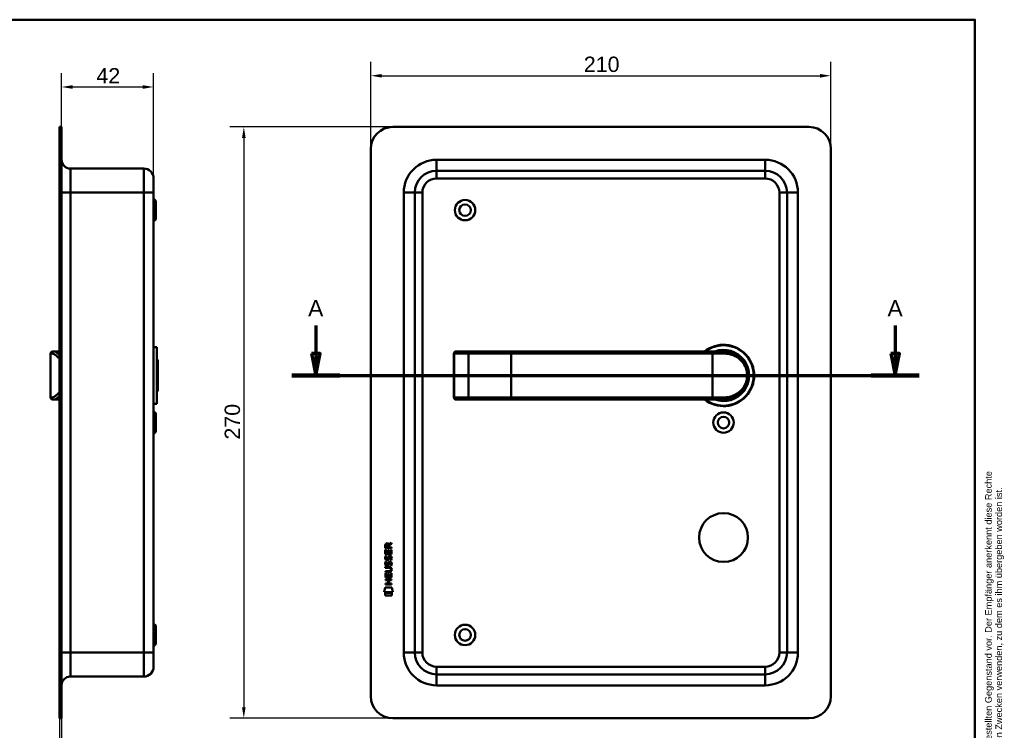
# Model space of a CAD drawing. Header units: millimetres. Extents: x 20 to 833, y 20 to 574.
# Tile 4 of 4: x 384 to 833, y 249 to 574. Entities that reach past the tile are written whole.
import ezdxf
from ezdxf.enums import TextEntityAlignment as Align

# ---------------------------------------------------------------- set-up
doc = ezdxf.new("R2010")
doc.units = ezdxf.units.MM
doc.header["$LTSCALE"] = 2
for name, color, linetype, lineweight in [('Bemaßungen(DIN)', 7, 'Continuous', 25), ('Schnittansichtslinien(DIN)', 7, 'Continuous', 70), ('Sichtbare Kanten(DIN)', 7, 'Continuous', 50), ('Sichtbare tangentiale Kanten(DIN)', 7, 'Continuous', 50), ('Skizziergeometrie(DIN)', 7, 'Continuous', 50), ('Skizzierlinie(DIN)', 7, 'Continuous', 25), ('Symbole(DIN)', 7, 'Continuous', 25)]:
    doc.layers.add(name, color=color, linetype=linetype, lineweight=lineweight)
doc.styles.add('Aktuell-DIN', font='arial.ttf')
doc.styles.add('Aktuell-DINGroßer Text', font='arial.ttf')
doc.styles.add('STANDARD-DIN~0', font='arial.ttf')
doc.styles.add('Textstil10', font='arial.ttf')
doc.styles.add('Textstil41', font='arial.ttf', dxfattribs={"width": 0.8})
doc.styles.add('Textstil83', font='arial.ttf', dxfattribs={"width": 0.8})
doc.dimstyles.new('CAD-LAN', dxfattribs={"dimscale": 2, "dimtxt": 3.5, "dimasz": 2.5, "dimexe": 3.175, "dimexo": 0, "dimgap": 0.8, "dimtad": 1, "dimrnd": 1e-08, "dimtxsty": 'STANDARD-DIN~0', "dimcen": 0.09, "dimdle": 10, "dimclrd": 250, "dimclre": 250, "dimclrt": 250, "dimadec": 0, "dimazin": 2, "dimtfac": 1, "dimtmove": 0, "dimatfit": 3, "dimfxl": 1, "dimtolj": 1, "dimtzin": 0, "dimlwd": 25, "dimlwe": 25, "dimarcsym": 0})

# ---------------------------------------------------------------- blocks, each defined once
blk = doc.blocks.new('Ränder Standardrahmen')
at = {"layer": 'Skizziergeometrie(DIN)', "flags": 128}
blk.add_lwpolyline([(10, 10), (10, 287), (410, 287), (410, 10), (10, 10)], dxfattribs=at)
blk = doc.blocks.new('Schriftfelder Heusser')
at = {"layer": 'Skizziergeometrie(DIN)'}
for p, q in [((101, 229.92), (101, 236.92)), ((101, 236.92), (291, 236.92)), ((111, 229.92), (111, 236.92)), ((123, 229.92), (123, 236.92)), ((232, 229.92), (232, 236.92)), ((256, 229.92), (256, 236.92)), ((291, 236.92), (291, 229.92)), ((101, 191.42), (101, 229.92)), ((101, 229.92), (291, 229.92)), ((111, 229.92), (111, 221.42)), ((123, 229.92), (123, 221.42)), ((232, 229.92), (232, 221.42)), ((256, 229.92), (256, 221.42)), ((291, 229.92), (291, 191.42)), ((101, 221.42), (291, 221.42)), ((150, 221.42), (150, 204.42)), ((198.85, 221.42), (198.85, 204.42)), ((216.35, 221.42), (216.35, 204.42)), ((238.35, 221.42), (238.35, 204.42)), ((278, 221.42), (278, 191.42)), ((278, 208.67), (291, 208.67)), ((101, 204.42), (291, 204.42)), ((142, 204.42), (142, 191.42)), ((236, 204.42), (236, 191.42)), ((278, 200.17), (291, 200.17)), ((291, 191.42), (101, 191.42))]:
    blk.add_line(p, q, dxfattribs=at)
at = {"layer": 'Skizzierlinie(DIN)'}
for p, q in [((113.5, 221.42), (113.5, 204.42)), ((118, 221.42), (118, 204.42)), ((162.35, 221.42), (162.35, 204.42)), ((166.85, 221.42), (166.85, 204.42)), ((113.5, 217.17), (150, 217.17)), ((162.35, 217.17), (278, 217.17)), ((113.5, 212.92), (150, 212.92)), ((162.35, 212.92), (278, 212.92)), ((113.5, 208.67), (150, 208.67)), ((162.35, 208.67), (278, 208.67))]:
    blk.add_line(p, q, dxfattribs=at)
for centre in [(115.75, 219.25), (164.6, 219.25), (115.75, 215.04), (164.6, 215.04), (115.75, 210.79), (164.6, 210.79), (115.75, 206.54), (164.6, 206.54)]:
    blk.add_circle(centre, 1.75, dxfattribs=at)
at = {"layer": 'Symbole(DIN)', "color": 7, "insert": (293.33, 191.7), "char_height": 1.5, "width": 182.3003, "attachment_point": 1, "rotation": 90, "line_spacing_factor": 0.944221, "style": 'Aktuell-DIN'}
blk.add_mtext('\\fArial|b0|i0;\\H1.5000;Die Schlossfabrik Heusser AG ist Eigentümerin dieses Dokumentes und behält sich alle Rechte an diesem und dem dargestellten Gegenstand vor. Der Empfänger anerkennt diese Rechte\\Pund wird das Dokument nicht ohne schriftliche Ermächtigung der Eigentümerin Dritten zugänglich machen oder zu anderen Zwecken verwenden, zu dem es ihm übergeben worden ist.\\P ', dxfattribs=at)
at = {"layer": 'Symbole(DIN)', "color": 179, "true_color": 0x262659, "style": 'Aktuell-DIN'}
for s, insert, char_height, attachment_point in [('B-Nummer', (234.74, 225.62), 2.489, 4), ('Material', (265.02, 225.62), 2.489, 5), ('Pos.', (106, 227), 2.489, 2), ('Menge', (117, 227), 2.489, 2), ('Benennung', (125.81, 225.38), 2.489, 4), ('\\fArial|b0|i0;Gezeichnet', (200.05, 219.23), 2, 4), ('\\fArial|b0|i0;a', (115.81, 219.53), 2, 5), ('\\fArial|b0|i0;e', (164.54, 219.53), 2, 5), ('\\fArial|b0|i0;b', (115.75, 215), 2, 5), ('\\fArial|b0|i0;f', (164.55, 215.06), 2, 5), ('\\fArial|b0|i0;Freigegeben', (199.92, 216), 2, 1), ('\\fArial|b0|i0;c', (115.75, 211.01), 2, 5), ('\\fArial|b0|i0;g', (164.63, 211.05), 2, 5), ('\\fArial|b0|i0;Projekt', (200, 211.98), 2, 1), ('\\fArial|b0|i0;d', (115.76, 206.55), 2, 5), ('\\fArial|b0|i0;h', (164.55, 206.57), 2, 5), ('\\fArial|b0|i0;CAD-Nr.', (200, 207.5), 2, 1), ('\\fArial|b0|i0;\\H2.0000;Massstab', (284.39, 206.37), 2, 5), ('\\fArial|b0|i0;\\H2.0000;Baugruppe', (143.1, 203.73), 2, 1), ('\\fArial|b0|i0;Zeichnungs-Nr.', (237, 203.5), 2, 1), ('\\fArial|b0|i0;\\H2.5000;4853 Murgenthal', (113.33, 192.46), 2.5, 7)]:
    blk.add_mtext(s, dxfattribs=dict(at, insert=insert, char_height=char_height, attachment_point=attachment_point))
at = {"layer": 'Symbole(DIN)', "color": 179, "true_color": 0x262659, "attachment_point": 5, "style": 'Aktuell-DIN'}
for s, insert, char_height, width in [('Änd.', (107.21, 213), 2.489, 12.3494), ('Änd.', (156.12, 212.76), 2.489, 12.3494), ('\\fArial|b0|i0;Änderung', (284.51, 202.33), 2, 12.1143)]:
    blk.add_mtext(s, dxfattribs=dict(at, insert=insert, char_height=char_height, width=width))
at = {"layer": 'Symbole(DIN)', "color": 7, "insert": (143.1, 196.62), "char_height": 4.5, "width": 90.18, "attachment_point": 4, "style": 'Aktuell-DIN'}
blk.add_mtext('\\fArial|b0|i0;\\W0.90;\\H4.5000;Heusser-Muschel Serie 6  EN179', dxfattribs=at)
at = {"layer": 'Symbole(DIN)', "color": 179, "true_color": 0x262659, "style": 'Textstil10'}
blk.add_attdef('ERSTELLUNGSDATUM_001', (217.04, 218.29), '', height=2, dxfattribs=at)
at = {"layer": 'Symbole(DIN)', "color": 179, "true_color": 0x262659}
for tag, height, style, p in [('AUTOR', 2.49, 'Aktuell-DIN', (240.03, 219.26)), ('KONTROLLDATUM', 2, 'Textstil10', (217.42, 215.04)), ('KONTROLLIERT_VON', 2, 'Textstil10', (239.98, 215.05))]:
    blk.add_attdef(tag, text='', height=height, dxfattribs=dict(at, style=style)).set_placement(p, align=Align.MIDDLE_LEFT)
at = {"layer": 'Symbole(DIN)', "color": 7, "style": 'Textstil83', "width": 0.8}
blk.add_attdef('Anfänglicher_Ansichtsmaßstab_001', (281.57, 213.34), '', height=2.3, dxfattribs=at)
at = {"layer": 'Symbole(DIN)', "color": 179, "true_color": 0x262659, "style": 'Textstil10'}
blk.add_attdef('PROJEKT', text='', height=2, dxfattribs=at).set_placement((217.77, 209.72), align=Align.BOTTOM_LEFT)
at = {"layer": 'Symbole(DIN)', "color": 7, "style": 'Textstil41', "width": 0.8}
blk.add_attdef('STATUS', text='', height=5, dxfattribs=at).set_placement((284.53, 195.86), align=Align.MIDDLE_CENTER)
blk = doc.blocks.new('*D19')
at = {"layer": 'Bemaßungen(DIN)', "color": 250, "linetype": 'Continuous', "lineweight": 25, "true_color": 0x3f3f3f, "transparency": 16777216}
for p, q in [((403.02, 525.02), (403.02, 549.62)), ((445.02, 501.52), (445.02, 549.62)), ((408.02, 543.27), (440.02, 543.27))]:
    blk.add_line(p, q, dxfattribs=at)
at = {"layer": 'Bemaßungen(DIN)', "color": 250, "linetype": 'Continuous', "true_color": 0x3f3f3f, "transparency": 16777216}
for points in [[(408.02, 544.1), (408.02, 542.43), (403.02, 543.27)], [(440.02, 544.1), (440.02, 542.43), (445.02, 543.27)]]:
    blk.add_solid(points, dxfattribs=at)
at = {"layer": 'Defpoints', "color": 0, "linetype": 'Continuous', "transparency": 16777216}
for p in [(445.02, 543.27), (403.02, 525.02), (445.02, 501.52)]:
    blk.add_point(p, dxfattribs=at)
at = {"layer": 'Bemaßungen(DIN)', "color": 250, "linetype": 'Continuous', "lineweight": 25, "true_color": 0x3f3f3f, "transparency": 16777216, "insert": (418.9, 551.9), "char_height": 7, "attachment_point": 1, "style": 'STANDARD-DIN~0'}
blk.add_mtext('\\A1;42', dxfattribs=at)
blk = doc.blocks.new('*D20')
at = {"layer": 'Bemaßungen(DIN)', "color": 250, "linetype": 'Continuous', "lineweight": 25, "true_color": 0x3f3f3f, "transparency": 16777216}
for p, q in [((402.02, 255.02), (402.02, 216.67)), ((403.02, 255.02), (403.02, 216.67)), ((397.02, 223.02), (392.02, 223.02)), ((403.02, 223.02), (402.02, 223.02)), ((408.02, 223.02), (413.02, 223.02))]:
    blk.add_line(p, q, dxfattribs=at)
at = {"layer": 'Bemaßungen(DIN)', "color": 250, "linetype": 'Continuous', "true_color": 0x3f3f3f, "transparency": 16777216}
for points in [[(397.02, 223.86), (397.02, 222.19), (402.02, 223.02)], [(408.02, 223.86), (408.02, 222.19), (403.02, 223.02)]]:
    blk.add_solid(points, dxfattribs=at)
at = {"layer": 'Defpoints', "color": 0, "linetype": 'Continuous', "transparency": 16777216}
for p in [(402.02, 255.02), (403.02, 255.02), (402.02, 223.02)]:
    blk.add_point(p, dxfattribs=at)
at = {"layer": 'Bemaßungen(DIN)', "color": 250, "linetype": 'Continuous', "lineweight": 25, "true_color": 0x3f3f3f, "transparency": 16777216, "insert": (401.23, 231.65), "char_height": 7, "attachment_point": 1, "style": 'STANDARD-DIN~0'}
blk.add_mtext('\\A1;1', dxfattribs=at)
blk = doc.blocks.new('*D21')
at = {"layer": 'Bemaßungen(DIN)', "color": 250, "linetype": 'Continuous', "lineweight": 25, "true_color": 0x3f3f3f, "transparency": 16777216}
for p, q in [((544.21, 515.02), (544.21, 554.74)), ((754.21, 515.02), (754.21, 554.74)), ((549.21, 548.39), (749.21, 548.39))]:
    blk.add_line(p, q, dxfattribs=at)
at = {"layer": 'Bemaßungen(DIN)', "color": 250, "linetype": 'Continuous', "true_color": 0x3f3f3f, "transparency": 16777216}
for points in [[(549.21, 549.22), (549.21, 547.55), (544.21, 548.39)], [(749.21, 549.22), (749.21, 547.55), (754.21, 548.39)]]:
    blk.add_solid(points, dxfattribs=at)
at = {"layer": 'Defpoints', "color": 0, "linetype": 'Continuous', "transparency": 16777216}
for p in [(754.21, 548.39), (544.21, 515.02), (754.21, 515.02)]:
    blk.add_point(p, dxfattribs=at)
at = {"layer": 'Bemaßungen(DIN)', "color": 250, "linetype": 'Continuous', "lineweight": 25, "true_color": 0x3f3f3f, "transparency": 16777216, "insert": (641.43, 557.13), "char_height": 7, "attachment_point": 1, "style": 'STANDARD-DIN~0'}
blk.add_mtext('\\A1;210', dxfattribs=at)
blk = doc.blocks.new('*D22')
at = {"layer": 'Bemaßungen(DIN)', "color": 250, "linetype": 'Continuous', "lineweight": 25, "true_color": 0x3f3f3f, "transparency": 16777216}
for p, q in [((554.21, 525.02), (479.86, 525.02)), ((486.21, 520.02), (486.21, 260.02)), ((554.21, 255.02), (479.86, 255.02))]:
    blk.add_line(p, q, dxfattribs=at)
at = {"layer": 'Bemaßungen(DIN)', "color": 250, "linetype": 'Continuous', "true_color": 0x3f3f3f, "transparency": 16777216}
for points in [[(485.38, 520.02), (487.05, 520.02), (486.21, 525.02)], [(485.38, 260.02), (487.05, 260.02), (486.21, 255.02)]]:
    blk.add_solid(points, dxfattribs=at)
at = {"layer": 'Defpoints', "color": 0, "linetype": 'Continuous', "transparency": 16777216}
for p in [(554.21, 525.02), (486.21, 255.02), (554.21, 255.02)]:
    blk.add_point(p, dxfattribs=at)
at = {"layer": 'Bemaßungen(DIN)', "color": 250, "linetype": 'Continuous', "lineweight": 25, "true_color": 0x3f3f3f, "transparency": 16777216, "insert": (477.46, 382.24), "char_height": 7, "attachment_point": 1, "rotation": 90, "style": 'STANDARD-DIN~0'}
blk.add_mtext('\\A1;270', dxfattribs=at)
blk = doc.blocks.new('2DTransSchnitt0')
at = {"layer": 'Schnittansichtslinien(DIN)', "linetype": 'Continuous'}
for p, q in [((259.54, 217.16), (259.54, 210.76)), ((391.79, 217.16), (391.79, 210.76)), ((258.54, 210.76), (259.54, 205.76)), ((260.54, 210.76), (258.54, 210.76)), ((259.54, 210.76), (259.54, 205.76)), ((259.54, 205.76), (260.54, 210.76)), ((390.79, 210.76), (391.79, 205.76)), ((392.79, 210.76), (390.79, 210.76)), ((391.79, 210.76), (391.79, 205.76)), ((391.79, 205.76), (392.79, 210.76)), ((254.07, 205.76), (397.26, 205.76))]:
    blk.add_line(p, q, dxfattribs=at)
at = {"layer": 'Schnittansichtslinien(DIN)', "linetype": 'Continuous', "lineweight": 140}
for p, q in [((254.07, 205.76), (265, 205.76)), ((386.33, 205.76), (397.26, 205.76))]:
    blk.add_line(p, q, dxfattribs=at)
at = {"layer": 'Schnittansichtslinien(DIN)', "linetype": 'Continuous', "flags": 128}
for points in [[(258.54, 210.76), (259.54, 205.76), (260.54, 210.76), (258.54, 210.76)], [(390.79, 210.76), (391.79, 205.76), (392.79, 210.76), (390.79, 210.76)]]:
    blk.add_lwpolyline(points, dxfattribs=at)
at = {"layer": 'Schnittansichtslinien(DIN)'}
for points in [[(258.54, 210.76), (259.54, 205.76), (260.54, 210.76), (258.54, 210.76)], [(390.79, 210.76), (391.79, 205.76), (392.79, 210.76), (390.79, 210.76)]]:
    blk.add_solid(points, dxfattribs=at)
at = {"layer": 'Schnittansichtslinien(DIN)', "char_height": 3.73, "attachment_point": 7, "style": 'Aktuell-DINGroßer Text'}
for insert in [(257.78, 219.26), (390.04, 219.26)]:
    blk.add_mtext('A', dxfattribs=dict(at, insert=insert))

msp = doc.modelspace()

# ---------------------------------------------------------------- linework, layer by layer
at = {"layer": 'Sichtbare Kanten(DIN)'}
for p, q in [((403.022, 525.025), (402.022, 525.025)), ((402.022, 515.025), (402.022, 525.025)), ((403.022, 525.025), (403.022, 515.025)), ((744.213, 525.025), (554.213, 525.025)), ((402.022, 265.025), (402.022, 515.025)), ((403.022, 265.025), (403.022, 515.025)), ((544.213, 515.025), (544.213, 265.025)), ((754.213, 265.025), (754.213, 515.025)), ((407.022, 506.025), (440.522, 506.025)), ((724.213, 505.025), (574.213, 505.025)), ((445.022, 501.525), (445.022, 495.025)), ((445.022, 285.025), (445.022, 495.025)), ((564.213, 495.025), (564.213, 285.025)), ((734.213, 285.025), (734.213, 495.025)), ((446.022, 491.275), (445.022, 492.275)), ((446.022, 491.275), (446.022, 482.775)), ((446.022, 482.775), (445.022, 481.775)), ((446.522, 424.525), (445.022, 424.525)), ((446.522, 398.525), (446.522, 424.525)), ((398.022, 421.525), (398.022, 401.525)), ((399.022, 422.525), (399.691, 422.525)), ((402.022, 422.525), (399.691, 422.525)), ((447.022, 418.525), (446.522, 419.025)), ((447.022, 418.525), (447.022, 404.525)), ((582.163, 421.525), (582.163, 401.525)), ((583.163, 422.525), (583.182, 422.525)), ((589.735, 422.525), (583.182, 422.525)), ((589.652, 422.521), (589.652, 422.521)), ((608.213, 422.525), (589.735, 422.525)), ((700.213, 422.525), (608.213, 422.525)), ((700.213, 422.525), (705.213, 422.525)), ((399.691, 400.525), (399.022, 400.525)), ((402.022, 400.525), (399.691, 400.525)), ((447.022, 404.525), (446.522, 404.025)), ((583.182, 400.525), (583.163, 400.525)), ((583.182, 400.525), (589.735, 400.525)), ((589.735, 400.525), (608.213, 400.525)), ((608.213, 400.525), (700.213, 400.525)), ((705.213, 400.525), (700.213, 400.525)), ((705.83, 400.542), (705.83, 400.542)), ((446.522, 398.525), (445.022, 398.525)), ((446.022, 394.275), (445.022, 395.275)), ((446.022, 394.275), (446.022, 385.775)), ((446.022, 385.775), (445.022, 384.775)), ((550.812, 332.661), (550.812, 333.974)), ((553.67, 332.663), (550.812, 332.661)), ((551.16, 333.931), (551.161, 333.043)), ((551.161, 333.043), (552.179, 333.043)), ((552.179, 333.043), (552.178, 333.932)), ((552.474, 334.293), (553.668, 335.085)), ((553.669, 334.651), (552.528, 333.894)), ((552.528, 333.894), (552.528, 333.044)), ((552.528, 333.044), (553.67, 333.045)), ((553.668, 335.085), (553.669, 334.651)), ((553.67, 333.045), (553.67, 332.663)), ((550.814, 329.931), (550.812, 331.935)), ((550.812, 331.935), (551.161, 331.935)), ((553.672, 329.933), (550.814, 329.931)), ((550.987, 329.157), (551.326, 329.057)), ((551.161, 331.935), (551.162, 330.308)), ((551.162, 330.308), (552.057, 330.309)), ((552.057, 330.309), (552.055, 331.756)), ((552.055, 331.756), (552.404, 331.756)), ((552.404, 331.756), (552.405, 330.309)), ((552.405, 330.309), (553.324, 330.31)), ((552.916, 328.857), (552.904, 328.857)), ((553.324, 330.31), (553.322, 331.957)), ((553.322, 331.957), (553.671, 331.957)), ((553.671, 331.957), (553.672, 329.933)), ((550.818, 324.08), (552.464, 324.081)), ((550.819, 323.703), (550.818, 324.08)), ((552.488, 323.704), (550.819, 323.703)), ((550.989, 326.611), (551.328, 326.511)), ((551.185, 327.826), (551.193, 327.808)), ((551.187, 325.279), (551.195, 325.262)), ((551.869, 327.729), (551.88, 327.746)), ((551.871, 325.183), (551.882, 325.199)), ((552.918, 326.31), (552.906, 326.31)), ((550.82, 322.145), (552.49, 322.147)), ((550.82, 321.768), (550.82, 322.145)), ((552.466, 321.77), (550.82, 321.768)), ((550.822, 319.193), (550.821, 321.197)), ((550.821, 321.197), (551.169, 321.197)), ((553.681, 319.195), (550.822, 319.193)), ((551.169, 321.197), (551.171, 319.57)), ((551.171, 319.57), (552.065, 319.571)), ((552.065, 319.571), (552.064, 321.018)), ((552.064, 321.018), (552.412, 321.018)), ((552.412, 321.018), (552.414, 319.571)), ((552.414, 319.571), (553.332, 319.572)), ((553.331, 321.219), (553.679, 321.219)), ((553.332, 319.572), (553.331, 321.219)), ((553.37, 322.921), (553.37, 322.93)), ((553.679, 321.219), (553.681, 319.195)), ((550.822, 318.4), (553.68, 318.402)), ((550.822, 318.022), (550.822, 318.4)), ((552.065, 318.023), (550.822, 318.022)), ((550.823, 316.465), (552.066, 316.466)), ((550.824, 316.088), (550.823, 316.465)), ((553.682, 316.09), (550.824, 316.088)), ((552.066, 316.466), (552.065, 318.023)), ((553.681, 318.025), (552.421, 318.024)), ((552.421, 318.024), (552.423, 316.466)), ((552.423, 316.466), (553.682, 316.467)), ((553.68, 318.402), (553.681, 318.025)), ((553.682, 316.467), (553.682, 316.09)), ((550.298, 312.51), (550.754, 314.643)), ((554.213, 312.513), (550.298, 312.51)), ((550.754, 314.643), (553.76, 314.646)), ((550.758, 312.225), (553.755, 312.227)), ((550.759, 311.083), (550.758, 312.225)), ((553.756, 311.085), (550.759, 311.083)), ((553.755, 312.227), (553.756, 311.085)), ((553.76, 314.646), (554.213, 312.513)), ((446.022, 297.275), (445.022, 298.275)), ((446.022, 297.275), (446.022, 288.775)), ((446.022, 288.775), (445.022, 287.775)), ((445.022, 285.025), (445.022, 278.525)), ((574.213, 275.025), (724.213, 275.025)), ((407.022, 274.025), (440.522, 274.025)), ((402.022, 255.025), (402.022, 265.025)), ((403.022, 265.025), (403.022, 255.025)), ((402.022, 255.025), (403.022, 255.025)), ((554.213, 255.025), (744.213, 255.025))]:
    msp.add_line(p, q, dxfattribs=at)
for centre, radius in [((587.213, 487.025), 4.65), ((587.213, 487.025), 2.65), ((705.213, 390.025), 4.65), ((705.213, 390.025), 2.65), ((705.213, 337.525), 11.15), ((587.213, 293.025), 4.65), ((587.213, 293.025), 2.65)]:
    msp.add_circle(centre, radius, dxfattribs=at)
for centre, radius, start, end in [((554.213, 515.025), 10, 90, 180), ((744.213, 515.025), 10, 0, 90), ((407.022, 510.025), 4, 180, 270), ((440.522, 501.525), 4.5, 0, 90), ((574.213, 495.025), 10, 90, 180), ((724.213, 495.025), 10, 0, 90), ((705.213, 411.525), 14, 231.78679, 128.21321), ((705.213, 411.525), 13.8, 232.8542, 127.1458), ((705.213, 411.525), 11.7, 250.08028, 109.91972), ((705.213, 411.525), 11.6, 251.49137, 108.50863), ((705.213, 411.525), 11.5, 253.04257, 106.95743), ((705.213, 411.525), 11.3, 256.76803, 103.23197), ((399.022, 421.525), 1, 90, 180), ((583.163, 421.525), 1, 90, 180), ((399.022, 401.525), 1, 180, 270), ((583.163, 401.525), 1, 180, 270), ((707.445, 401.417), 0.85, 240.65251, 240.67321), ((717.534, 398.827), 8.676, 163.59751, 163.59762), ((574.213, 285.025), 10, 180, 270), ((724.213, 285.025), 10, 270, 0), ((440.522, 278.525), 4.5, 270, 0), ((407.022, 270.025), 4, 90, 180), ((554.213, 265.025), 10, 180, 270), ((744.213, 265.025), 10, 270, 0)]:
    msp.add_arc(centre, radius, start, end, dxfattribs=at)
for centre, major_axis, ratio, start_param, end_param in [((552.34, 333.16), (-0.979, 1.273), 0.5180415, 5.9043613, 6.8771057), ((550.947, 333.077), (1.239, 1.642), 0.5994938, 5.878165, 6.7089725), ((552.259, 327.169), (-0.837, -1.644), 0.4591024, 2.8345951, 3.3559829), ((552.446, 330.938), (-1.098, -3.298), 0.2312948, 5.9540546, 6.015014), ((552.534, 328.639), (-1.186, -3.542), 0.2215161, 5.9678979, 6.0270389), ((551.929, 328.621), (-0.573, -1.005), 0.5438409, 5.8950231, 6.3553168), ((551.939, 326.083), (-0.581, -1.013), 0.541605, 5.8985019, 6.3563332), ((551.811, 327.753), (-0.098, -0.14), 0.3641716, 1.3429, 1.6509781), ((551.813, 325.207), (-0.098, -0.14), 0.3641716, 1.3429, 1.6509781), ((548.65, 319.401), (4.807, 4.32), 0.3742661, 5.9599282, 6.6783921), ((552.262, 324.625), (-0.835, -1.642), 0.4594521, 2.8344186, 3.3561114), ((548.643, 326.446), (4.815, -4.315), 0.3742014, 5.888113, 6.6064523), ((529.905, 342.72), (23.299, -20.324), 0.1371339, 6.127502, 6.402435)]:
    msp.add_ellipse(centre, major_axis=major_axis, ratio=ratio, start_param=start_param, end_param=end_param, dxfattribs=at)
for points, knots in [([(705.213, 400.525), (706.079, 400.525), (707.793, 400.732), (710.877, 401.858), (713.947, 404.322), (715.863, 407.924), (716.329, 411.515), (716.045, 413.752), (715.539, 415.384), (714.875, 416.891), (713.348, 419.21), (710.877, 421.191), (707.791, 422.318), (706.079, 422.525), (705.213, 422.525)], [-3.4261334, -3.4261334, -3.4261334, -3.4261334, -3.1814096, -2.9366858, -2.4472382, -1.9577905, -1.7130667, -1.4683429, -1.345981, -1.2236191, -0.9788953, -0.4894476, -0.2447238, 0, 0, 0, 0]), ([(553.37, 322.93), (553.37, 322.977), (553.367, 323.024), (553.351, 323.159), (553.328, 323.247), (553.253, 323.397), (553.207, 323.459), (553.087, 323.564), (553.016, 323.604), (552.799, 323.687), (552.639, 323.705), (552.488, 323.704)], [0, 0, 0, 0, 0.01400423, 0.01400423, 0.0408947, 0.0408947, 0.06439039, 0.06439039, 0.08887549, 0.08887549, 0.13413559, 0.13413559, 0.13413559, 0.13413559])]:
    msp.add_open_spline(points, degree=3, knots=knots, dxfattribs=at)
for points in [[(550.812, 333.974), (550.825, 334.416), (551.057, 334.878), (551.669, 334.879)], [(552.178, 333.932), (552.178, 334.205), (552.09, 334.53), (551.675, 334.53)], [(550.866, 327.678), (550.775, 327.919), (550.745, 328.152), (550.787, 328.481)], [(550.787, 328.481), (550.804, 328.62), (550.845, 328.827), (550.916, 329)], [(550.916, 329), (550.935, 329.049), (550.987, 329.157), (550.987, 329.157)], [(551.171, 328.593), (551.108, 328.34), (551.102, 328.116), (551.161, 327.9)], [(551.326, 329.057), (551.326, 329.057), (551.206, 328.73), (551.171, 328.593)], [(551.88, 327.746), (551.949, 327.856), (552.005, 328.019), (552.06, 328.265)], [(552.06, 328.265), (552.143, 328.633), (552.245, 328.844), (552.386, 329.012)], [(552.386, 329.012), (552.479, 329.122), (552.609, 329.195), (552.789, 329.219)], [(552.448, 328.313), (552.44, 328.283), (552.4, 328.117), (552.399, 328.115)], [(552.633, 328.739), (552.563, 328.65), (552.502, 328.512), (552.448, 328.313)], [(552.904, 328.857), (552.782, 328.857), (552.707, 328.824), (552.633, 328.739)], [(552.789, 329.219), (553.076, 329.258), (553.359, 329.158), (553.553, 328.842)], [(553.323, 327.814), (553.392, 328.147), (553.391, 328.423), (553.285, 328.62)], [(553.553, 328.842), (553.663, 328.661), (553.718, 328.442), (553.718, 328.173)], [(553.718, 328.173), (553.718, 328.088), (553.711, 328.002), (553.703, 327.907)], [(550.868, 325.132), (550.777, 325.372), (550.747, 325.606), (550.789, 325.934)], [(550.789, 325.934), (550.806, 326.073), (550.847, 326.28), (550.918, 326.453)], [(551.426, 327.219), (551.202, 327.251), (550.972, 327.396), (550.866, 327.678)], [(551.428, 324.672), (551.204, 324.705), (550.974, 324.85), (550.868, 325.132)], [(550.918, 326.453), (550.938, 326.503), (550.989, 326.61), (550.989, 326.611)], [(551.173, 326.046), (551.11, 325.793), (551.104, 325.569), (551.163, 325.353)], [(551.328, 326.511), (551.328, 326.511), (551.208, 326.184), (551.173, 326.046)], [(551.398, 327.596), (551.545, 327.536), (551.733, 327.572), (551.838, 327.687)], [(551.4, 325.049), (551.547, 324.99), (551.735, 325.026), (551.84, 325.141)], [(551.58, 327.206), (551.48, 327.207), (551.459, 327.214), (551.426, 327.219)], [(551.582, 324.66), (551.482, 324.661), (551.461, 324.667), (551.428, 324.672)], [(552.208, 327.572), (552.093, 327.362), (551.898, 327.203), (551.58, 327.206)], [(552.21, 325.025), (552.095, 324.815), (551.9, 324.656), (551.582, 324.66)], [(551.882, 325.199), (551.951, 325.309), (552.007, 325.473), (552.062, 325.718)], [(552.062, 325.718), (552.145, 326.086), (552.247, 326.297), (552.388, 326.465)], [(552.399, 328.115), (552.345, 327.875), (552.283, 327.71), (552.208, 327.572)], [(552.402, 325.568), (552.347, 325.328), (552.285, 325.163), (552.21, 325.025)], [(552.388, 326.465), (552.481, 326.576), (552.611, 326.648), (552.791, 326.672)], [(552.45, 325.767), (552.442, 325.737), (552.402, 325.57), (552.402, 325.568)], [(552.635, 326.192), (552.565, 326.103), (552.504, 325.965), (552.45, 325.767)], [(552.906, 326.31), (552.784, 326.31), (552.709, 326.277), (552.635, 326.192)], [(552.791, 326.672), (553.078, 326.711), (553.361, 326.611), (553.555, 326.295)], [(553.11, 327.275), (553.11, 327.275), (553.265, 327.529), (553.323, 327.814)], [(553.479, 327.188), (553.459, 327.193), (553.111, 327.275), (553.11, 327.275)], [(553.112, 324.728), (553.113, 324.728), (553.267, 324.982), (553.325, 325.267)], [(553.481, 324.642), (553.461, 324.647), (553.113, 324.728), (553.112, 324.728)], [(553.325, 325.267), (553.394, 325.6), (553.393, 325.876), (553.287, 326.073)], [(553.703, 327.907), (553.673, 327.576), (553.516, 327.246), (553.479, 327.188)], [(553.705, 325.361), (553.675, 325.03), (553.518, 324.7), (553.481, 324.642)], [(553.555, 326.295), (553.665, 326.115), (553.72, 325.896), (553.72, 325.626)], [(553.72, 325.626), (553.72, 325.541), (553.713, 325.456), (553.705, 325.361)]]:
    msp.add_open_spline(points, degree=3, dxfattribs=at)
at = {"layer": 'Sichtbare tangentiale Kanten(DIN)'}
for p, q in [((402.022, 515.025), (403.022, 515.025)), ((574.213, 510.025), (574.213, 505.025)), ((574.213, 510.025), (724.213, 510.025)), ((724.213, 505.025), (724.213, 510.025)), ((407.022, 506.025), (407.022, 495.025)), ((440.522, 495.025), (440.522, 506.025)), ((574.213, 501.525), (574.213, 505.025)), ((724.213, 505.025), (724.213, 501.525)), ((724.213, 501.525), (574.213, 501.525)), ((407.022, 495.025), (403.022, 495.025)), ((407.022, 495.025), (440.522, 495.025)), ((407.022, 285.025), (407.022, 495.025)), ((440.522, 495.025), (440.522, 285.025)), ((440.522, 495.025), (445.022, 495.025)), ((559.213, 495.025), (564.213, 495.025)), ((559.213, 285.025), (559.213, 495.025)), ((567.713, 495.025), (564.213, 495.025)), ((567.713, 495.025), (567.713, 285.025)), ((730.713, 495.025), (734.213, 495.025)), ((730.713, 285.025), (730.713, 495.025)), ((739.213, 495.025), (734.213, 495.025)), ((739.213, 495.025), (739.213, 285.025)), ((398.727, 421.525), (398.022, 421.525)), ((582.221, 421.525), (582.163, 421.525)), ((582.221, 401.525), (582.221, 421.525)), ((582.221, 421.525), (588.774, 421.525)), ((588.774, 421.525), (608.213, 421.525)), ((588.774, 401.525), (588.774, 421.525)), ((608.213, 422.525), (608.213, 421.525)), ((608.213, 421.525), (608.213, 401.525)), ((608.213, 421.525), (700.213, 421.525)), ((700.213, 422.525), (700.213, 421.525)), ((700.213, 421.525), (700.213, 401.525)), ((705.476, 421.525), (700.213, 421.525)), ((715.649, 415.003), (715.648, 415.002)), ((398.022, 401.525), (398.727, 401.525)), ((582.163, 401.525), (582.221, 401.525)), ((588.774, 401.525), (582.221, 401.525)), ((608.213, 401.525), (588.774, 401.525)), ((700.213, 401.525), (608.213, 401.525)), ((608.213, 400.525), (608.213, 401.525)), ((700.213, 401.525), (705.476, 401.525)), ((700.213, 400.525), (700.213, 401.525)), ((407.022, 285.025), (403.022, 285.025)), ((407.022, 285.025), (440.522, 285.025)), ((407.022, 285.025), (407.022, 274.025)), ((440.522, 274.025), (440.522, 285.025)), ((440.522, 285.025), (445.022, 285.025)), ((559.213, 285.025), (564.213, 285.025)), ((567.713, 285.025), (564.213, 285.025)), ((730.713, 285.025), (734.213, 285.025)), ((739.213, 285.025), (734.213, 285.025)), ((574.213, 278.525), (724.213, 278.525)), ((574.213, 278.525), (574.213, 275.025)), ((574.213, 270.025), (574.213, 275.025)), ((724.213, 278.525), (724.213, 275.025)), ((724.213, 270.025), (724.213, 275.025)), ((724.213, 270.025), (574.213, 270.025)), ((403.022, 265.025), (402.022, 265.025))]:
    msp.add_line(p, q, dxfattribs=at)
for centre, radius, start, end in [((574.213, 495.025), 15, 90, 180), ((724.213, 495.025), 15, 0, 90), ((574.213, 495.025), 6.5, 90, 180), ((724.213, 495.025), 6.5, 0, 90), ((574.213, 285.025), 15, 180, 270), ((574.213, 285.025), 6.5, 180, 270), ((724.213, 285.025), 6.5, 270, 0), ((724.213, 285.025), 15, 270, 0)]:
    msp.add_arc(centre, radius, start, end, dxfattribs=at)
for centre, major_axis, ratio, start_param, end_param in [((399.691, 421.525), (0, 1), 0.9647528, 0, 1.5707963), ((583.182, 421.525), (0, 1), 0.9612617, 0, 1.5707963), ((589.735, 421.525), (0, 1), 0.9612617, 0, 1.5707963), ((705.213, 421.525), (0, 1), 0.2631579, 4.712389, 6.2831853), ((399.691, 401.525), (0, -1), 0.9647528, 4.712389, 6.2831853), ((583.182, 401.525), (0, -1), 0.9612617, 4.712389, 6.2831853), ((589.735, 401.525), (0, -1), 0.9612617, 4.712389, 6.2831853), ((705.213, 401.525), (0, -1), 0.2631579, 0, 1.5707963)]:
    msp.add_ellipse(centre, major_axis=major_axis, ratio=ratio, start_param=start_param, end_param=end_param, dxfattribs=at)
for points, knots in [([(398.727, 421.525), (398.953, 421.525), (399.235, 421.431), (399.559, 421.256), (399.883, 421.081), (400.249, 420.825), (400.642, 420.504), (401.076, 420.149), (401.545, 419.714), (402.022, 419.21)], [0, 0, 0, 0, 0.24472382, 0.24472382, 0.24472382, 0.48944763, 0.48944763, 0.48944763, 0.76037669, 0.76037669, 0.76037669, 0.76037669]), ([(402.022, 420.89), (401.847, 421.074), (401.292, 421.63), (400.443, 422.318), (399.906, 422.525), (399.691, 422.525)], [-0.59814386, -0.59814386, -0.59814386, -0.59814386, -0.48944763, -0.24472382, 0, 0, 0, 0]), ([(705.476, 421.525), (706.304, 421.525), (707.124, 421.431), (707.903, 421.256), (708.681, 421.081), (709.419, 420.825), (710.109, 420.504), (711.488, 419.862), (712.67, 418.962), (713.62, 417.859), (714.096, 417.307), (714.513, 416.705), (714.864, 416.047), (715.04, 415.718), (715.198, 415.376), (715.338, 415.019), (715.478, 414.662), (715.599, 414.292), (715.698, 413.909), (715.896, 413.143), (716.005, 412.33), (716.004, 411.515), (716.002, 410.7), (715.89, 409.884), (715.694, 409.121), (715.302, 407.597), (714.568, 406.287), (713.612, 405.184), (712.656, 404.081), (711.484, 403.185), (710.108, 402.545), (709.421, 402.225), (708.683, 401.969), (707.904, 401.794), (707.125, 401.619), (706.304, 401.525), (705.476, 401.525)], [0, 0, 0, 0, 0.2447238, 0.2447238, 0.2447238, 0.4894476, 0.4894476, 0.4894476, 0.9788953, 0.9788953, 0.9788953, 1.2236191, 1.2236191, 1.2236191, 1.345981, 1.345981, 1.345981, 1.4683429, 1.4683429, 1.4683429, 1.7130667, 1.7130667, 1.7130667, 1.9577905, 1.9577905, 1.9577905, 2.4472382, 2.4472382, 2.4472382, 2.9366858, 2.9366858, 2.9366858, 3.1814096, 3.1814096, 3.1814096, 3.4261334, 3.4261334, 3.4261334, 3.4261334]), ([(402.022, 403.842), (401.544, 403.336), (401.077, 402.901), (400.641, 402.545), (400.25, 402.225), (399.884, 401.969), (399.56, 401.794), (399.235, 401.619), (398.953, 401.525), (398.727, 401.525)], [2.6645182, 2.6645182, 2.6645182, 2.6645182, 2.9366858, 2.9366858, 2.9366858, 3.18140962, 3.18140962, 3.18140962, 3.42613344, 3.42613344, 3.42613344, 3.42613344]), ([(399.691, 400.525), (399.906, 400.525), (400.442, 400.732), (401.294, 401.421), (401.848, 401.975), (402.022, 402.16)], [-3.42613344, -3.42613344, -3.42613344, -3.42613344, -3.18140962, -2.9366858, -2.82744805, -2.82744805, -2.82744805, -2.82744805])]:
    msp.add_open_spline(points, degree=3, knots=knots, dxfattribs=at)

# ---------------------------------------------------------------- block references
at = {"xscale": 2, "yscale": 2, "zscale": 2}
msp.add_blockref('Ränder Standardrahmen', (0, 0), dxfattribs=at)
msp.add_blockref('Schriftfelder Heusser', (238, -362.833), dxfattribs=at).add_auto_attribs({'ERSTELLUNGSDATUM_001': '11.12.2020', 'Anfänglicher_Ansichtsmaßstab_001': '1 : 2'})
at = {"layer": 'Schnittansichtslinien(DIN)', "xscale": 2, "yscale": 2, "zscale": 2}
msp.add_blockref('2DTransSchnitt0', (0, 0), dxfattribs=at)

# ---------------------------------------------------------------- dimensions: what is measured, and where the dimension line sits
at = {"layer": 'Bemaßungen(DIN)', "color": 250, "linetype": 'Continuous', "lineweight": 25, "true_color": 0x3f3f3f}
for base, p1, p2, angle, override, picture, middle in [((754.213, 548.387), (544.213, 515.025), (754.213, 515.025), 180, {"dimgap": 0.8, "dimdec": 2, "dimtol": 0, "dimlim": 0, "dimtp": 0, "dimtm": 0, "dimtdec": 2, "dimtofl": 0, "dimatfit": 1}, '*D21', (649.213, 548.387)), ((445.022, 543.267), (403.022, 525.025), (445.022, 501.525), 180, {"dimgap": 0.8, "dimdec": 2, "dimtol": 0, "dimlim": 0, "dimtp": 0, "dimtm": 0, "dimtdec": 2, "dimtofl": 0, "dimatfit": 1}, '*D19', (424.022, 543.267)), ((486.213, 255.025), (554.213, 525.025), (554.213, 255.025), 90, {"dimgap": 0.8, "dimdec": 2, "dimtol": 0, "dimlim": 0, "dimtp": 0, "dimtm": 0, "dimtdec": 2, "dimtofl": 0, "dimatfit": 1}, '*D22', (486.213, 390.025)), ((402.022, 223.025), (403.022, 255.025), (402.022, 255.025), 180, {"dimgap": 0.8, "dimdec": 2, "dimtol": 0, "dimlim": 0, "dimtp": 0, "dimtm": 0, "dimtdec": 2, "dimtofl": 1, "dimatfit": 1}, '*D20', (402.522, 223.025))]:
    dim = msp.add_linear_dim(base=base, p1=p1, p2=p2, angle=angle, dimstyle='CAD-LAN', override=override, dxfattribs=at)
    dim.commit()
    dim.dimension.update_dxf_attribs({"geometry": picture, "text_midpoint": middle, "dimtype": 160})

doc.saveas('drawing.dxf')
